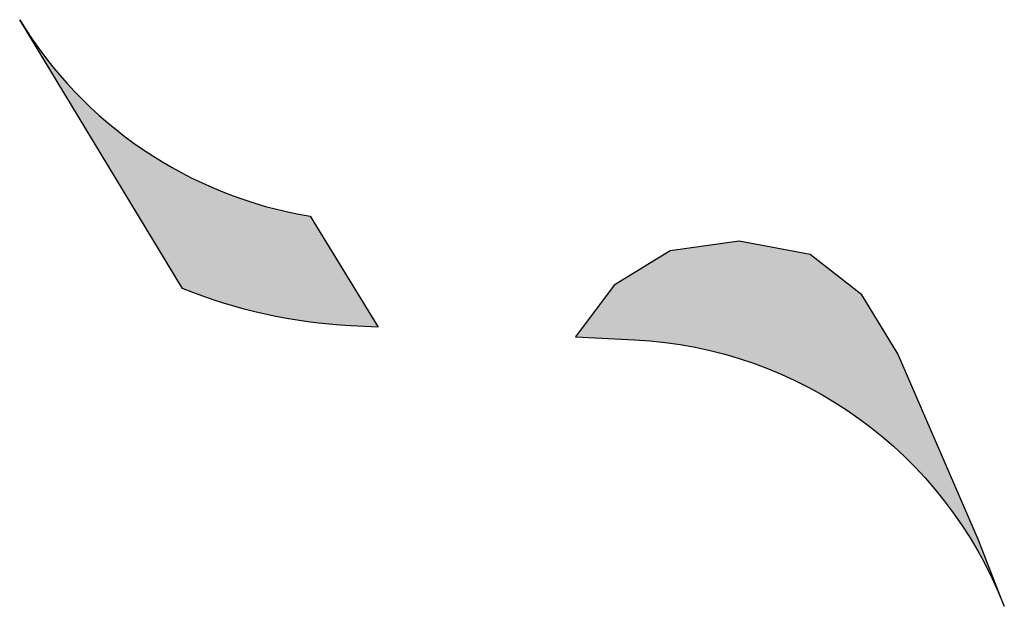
# Model space of a CAD drawing. Header units: metres. Extents: x 69472 to 71247, y 407524 to 411041.
# Tile 17 of 18: x 69902 to 69968, y 410112 to 410151. Entities that reach past the tile are written whole.
import ezdxf

# ---------------------------------------------------------------- set-up
doc = ezdxf.new("R2010")
doc.units = ezdxf.units.M
doc.layers.add('N-BOCHTVERBREDING', color=251, linetype='Continuous')
doc.layers.add('N-BOCHTVERBREDING-A', color=253, linetype='Continuous')

msp = doc.modelspace()

# ---------------------------------------------------------------- hatches: boundary and pattern name
at = {"layer": 'N-BOCHTVERBREDING-A', "lineweight": -2, "transparency": 33554534}
h = msp.add_hatch(color=256, dxfattribs=at)
h.dxf.hatch_style = 1
edge = h.paths.add_edge_path()
edge.add_line((69913.22513805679, 410133.1766464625), (69902.34441026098, 410151.1379872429))
edge.add_arc((69926.29286463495, 410165.6456243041), 28.00000000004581, 211.2068919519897, 260.6604971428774)
edge.add_line((69921.74890773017, 410138.0167905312), (69926.27964885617, 410130.6035397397))
edge.add_line((69926.27964885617, 410130.6035397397), (69924.46683276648, 410130.6932909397))
edge.add_arc((69926.29286463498, 410165.6456243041), 34.99999999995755, 248.0767895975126, 267.00938739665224, ccw=False)
edge = h.paths.add_edge_path()
edge.add_line((69939.47999999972, 410129.9499999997), (69943.42003423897, 410129.7549317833))
edge.add_arc((69942.03547055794, 410101.7891851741), 27.99999999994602, 21.295776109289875, 87.16564213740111, ccw=False)
edge.add_line((69968.12357467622, 410111.9582964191), (69966.4, 410116.38))
edge.add_line((69966.4, 410116.38), (69961.01, 410128.83))
edge.add_line((69961.01, 410128.83), (69958.62, 410132.77))
edge.add_line((69958.62, 410132.77), (69955.15, 410135.46))
edge.add_line((69955.15, 410135.46), (69950.42, 410136.35))
edge.add_line((69950.42, 410136.35), (69945.8, 410135.71))
edge.add_line((69945.8, 410135.71), (69942.07, 410133.41))
edge.add_line((69942.07, 410133.41), (69939.48, 410129.95))

# ---------------------------------------------------------------- linework, layer by layer
at = {"layer": 'N-BOCHTVERBREDING', "lineweight": -2}
msp.add_lwpolyline([(69913.22513805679, 410133.1766464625), (69902.34441026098, 410151.1379872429, 0.2191947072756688), (69921.74890773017, 410138.0167905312), (69926.27964885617, 410130.6035397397), (69924.46683276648, 410130.6932909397, -0.08279747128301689)], format="xyb", close=True, dxfattribs=at)
msp.add_lwpolyline([(69939.47999999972, 410129.9499999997), (69943.42003423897, 410129.7549317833, -0.2955959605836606), (69968.12357467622, 410111.9582964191), (69966.4, 410116.38), (69961.01, 410128.83), (69958.62, 410132.77), (69955.15, 410135.46), (69950.42, 410136.35), (69945.8, 410135.71), (69942.07, 410133.41), (69939.48, 410129.95)], format="xyb", dxfattribs=at)

doc.saveas('drawing.dxf')
